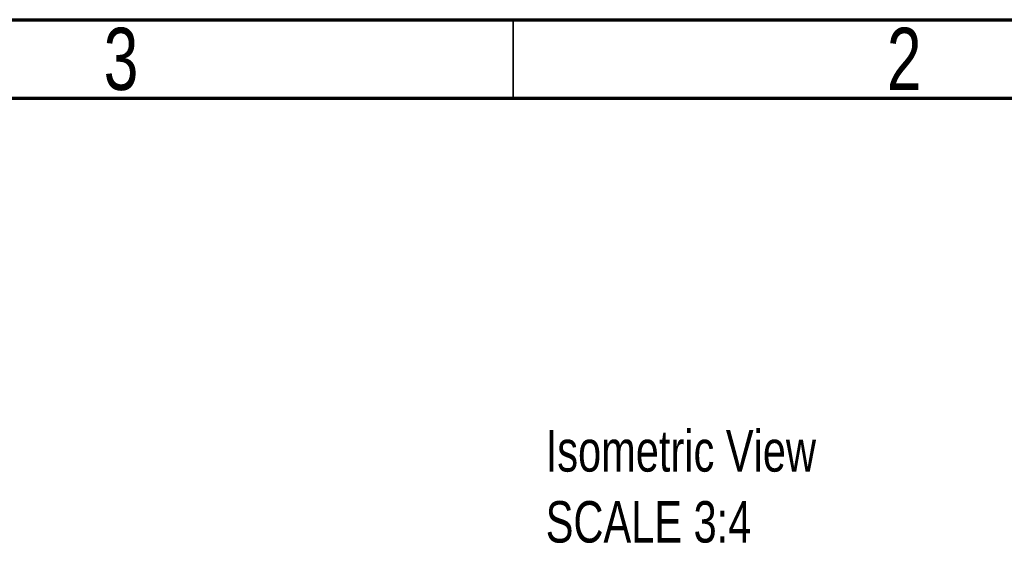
# Model space of a CAD drawing. Header units: millimetres. Extents: x 15 to 415, y 5 to 292.
# Tile 6 of 8: x 283 to 346, y 259 to 292. Entities that reach past the tile are written whole.
import ezdxf

# ---------------------------------------------------------------- set-up
doc = ezdxf.new("R2010")
doc.units = ezdxf.units.MM
doc.styles.add('SLDTEXTSTYLE0', font='TXT', dxfattribs={"width": 0.75})

# ---------------------------------------------------------------- blocks, each defined once
blk = doc.blocks.new('SW_NOTE_0_1')
at = {"color": 0, "linetype": 'Continuous', "lineweight": 0, "attachment_point": 1, "style": 'SLDTEXTSTYLE0'}
for s, insert, char_height in [('Isometric View', (0, 3.411), 2.64583), ('SCALE 3:4', (0, -1.117), 2.6458)]:
    blk.add_mtext(s, dxfattribs=dict(at, insert=insert, char_height=char_height))

msp = doc.modelspace()

# ---------------------------------------------------------------- linework, layer by layer
at = {"color": 7, "linetype": 'Continuous', "lineweight": 70}
for p, q in [((15, 292), (415, 292)), ((20, 287), (410, 287))]:
    msp.add_line(p, q, dxfattribs=at)
at = {"color": 7, "linetype": 'Continuous', "lineweight": 35}
msp.add_line((315, 287), (315, 292), dxfattribs=at)

# ---------------------------------------------------------------- block references
at = {"color": 7, "linetype": 'Continuous', "lineweight": 0}
msp.add_blockref('SW_NOTE_0_1', (317.071081, 262.394771), dxfattribs=at)

# ---------------------------------------------------------------- texts
at = {"color": 7, "linetype": 'Continuous', "lineweight": 0, "char_height": 3.96875, "attachment_point": 2, "style": 'SLDTEXTSTYLE0'}
for s, insert in [('3', (289.960037, 291.483662)), ('2', (339.960037, 291.483662))]:
    msp.add_mtext(s, dxfattribs=dict(at, insert=insert))

doc.saveas('drawing.dxf')
